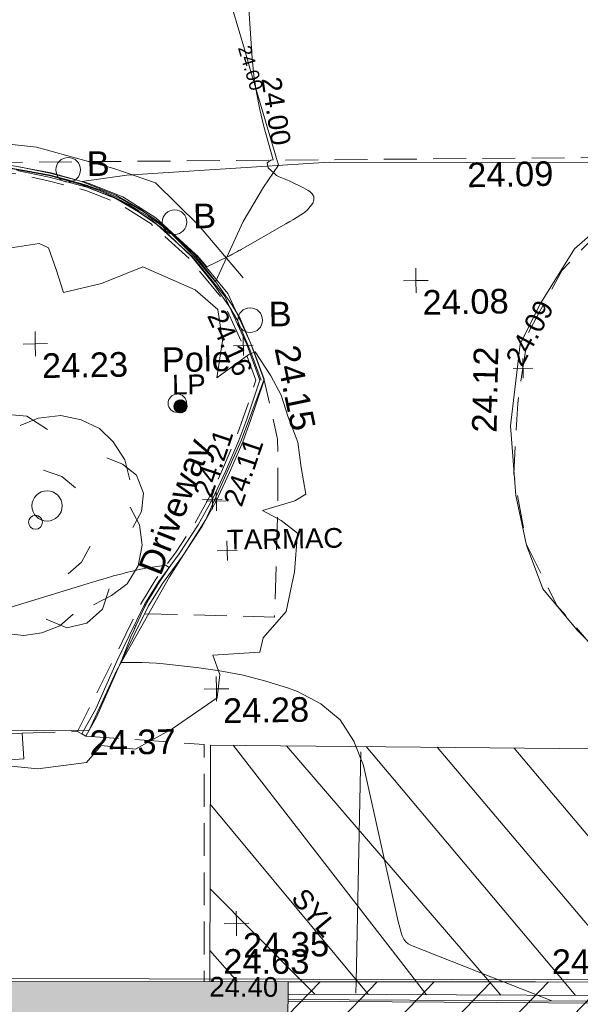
# Model space of a CAD drawing. Header units: millimetres. Extents: x -290717 to 520720, y -88450 to 287762.
# Tile 46 of 256: x -121578 to -113045, y -49527 to -34533. Entities that reach past the tile are written whole.
import ezdxf

# ---------------------------------------------------------------- set-up
doc = ezdxf.new("R2010")
doc.units = ezdxf.units.MM
doc.linetypes.add('IMPORT-DASHED _2_', pattern=[750, 500, -250])
doc.linetypes.add('IMPORT-UG_ELEC_STREET LIGHTING_QLB2 _2_', pattern=[2700, 1500, -300, 0, -250, 150, -300, 0, -200])
for name, color, linetype, lineweight in [('00_TOPO_DRIVE_WAY', 7, 'Continuous', 9), ('00_TOPO_ROAD_EDGE', 7, 'Continuous', 9), ('00_TOPO_SURFACE', 7, 'Continuous', 9), ('A_RHA_Detail', 7, 'Continuous', 9), ('CHANGE_OF_SURFACE', 7, 'IMPORT-DASHED _2_', 9), ('CHANGE_OF_SURFACE_LVL', 7, 'Continuous', 9), ('Text', 7, 'Continuous', 9), ('TEXT_TXT', 7, 'Continuous', 9)]:
    doc.layers.add(name, color=color, linetype=linetype, lineweight=lineweight)
for name, color, linetype, lineweight, true_color in [('00_TOPO_FURN_BOLLARD', 7, 'Continuous', 9, 0x666666), ('00_TOPO_FURN_POLE', 7, 'Continuous', 9, 0x666666), ('00_TOPO_KERB_BOTTOM', 1, 'Continuous', 9, 0xff0000), ('00_TOPO_KERB_TOP', 7, 'Continuous', 9, 0xa500a5), ('00_TOPO_LEVEL_SPOT', 7, 'Continuous', 9, 0x666666), ('00_TOPO_TREE', 7, 'Continuous', 9, 0x666666), ('00_UAV_BUILDING_HATCH', 7, 'Continuous', 9, 0x999999), ('00_UAV_BUILDING_OUTLINE', 5, 'Continuous', 9, 0x0000ff), ('01_DTM_CONTOUR_MNR', 7, 'Continuous', 9, 0xa5a552), ('01_DTM_CONTOUR_MNR_LABELS', 7, 'Continuous', 9, 0xa5a552), ('12333-PUM-2D-U-0001-C01 - Rev2_REVIT IMPORT_dwg', 7, 'Continuous', 9, 0x767676), ('A_RHA_Line', 7, 'Continuous', 9, 0x00a600), ('BENCH', 7, 'Continuous', 9, 0x00a5a5), ('CONTOURS_INDEX', 4, 'Continuous', 9, 0x00ffff), ('CONTOURS_INDEX_LVL', 4, 'Continuous', 9, 0x00ffff), ('CONTOURS_MINOR', 7, 'Continuous', 9, 0x00a5a5), ('EAVE', 3, 'Continuous', 9, 0x00ff00), ('KERB_BOTTOM', 7, 'Continuous', 9, 0x0000a5), ('KERB_BOTTOM_LVL', 7, 'Continuous', 9, 0x0000a5), ('KERB_TOP', 2, 'Continuous', 9, 0xffff00), ('KERB_TOP_LVL', 2, 'Continuous', 9, 0xffff00), ('LAMPPOST', 6, 'Continuous', 9, 0xff00ff), ('LAMPPOST_TXT', 6, 'Continuous', 9, 0xff00ff), ('MARKINGS_DOUBLE_YELLOW', 7, 'Continuous', 9, 0xc0c0c0), ('MARKINGS_YELLOW_LINE', 7, 'Continuous', 9, 0xc0c0c0), ('MARKINGS_YELLOW_LINE_TXT', 7, 'Continuous', 9, 0xc0c0c0), ('TREE', 7, 'Continuous', 9, 0x00a500)]:
    doc.layers.add(name, color=color, linetype=linetype, lineweight=lineweight, true_color=true_color)
doc.styles.add('Arial_3', font='arial.ttf', dxfattribs={"height": 300})
doc.styles.add('Swis721 Lt BT_1', font='swissl.ttf', dxfattribs={"height": 200})
doc.styles.add('Swis721 Lt BT_2', font='swissl.ttf', dxfattribs={"height": 375})

# ---------------------------------------------------------------- blocks, each defined once
blk = doc.blocks.new('12333-PUM-2D-U-0001-C01 - Rev2_REVIT IMPORT_dwg_CONIFEROUS_TREE-2077110-Site Location Plan Existing')
at = {"layer": '00_TOPO_TREE', "color": 254, "true_color": 0xcccccc, "flags": 128}
for points in [[(533778769, 725516288), (533778872, 725516632), (533779113, 725516873), (533779457, 725517011), (533779801, 725516976), (533780111, 725516770)], [(533779698, 725516838), (533779973, 725516942), (533780317, 725516976), (533780627, 725516907), (533780902, 725516770), (533781109, 725516563), (533781281, 725516288), (533781350, 725515978)], [(533778459, 725514877), (533778287, 725515187), (533778218, 725515531), (533778287, 725515909), (533778494, 725516219), (533778769, 725516426), (533779113, 725516529)], [(533781006, 725516322), (533781246, 725516219), (533781453, 725516047), (533781556, 725515772), (533781522, 725515496), (533781384, 725515256)], [(533780042, 725516150), (533780317, 725516047), (533780524, 725515875)], [(533781350, 725515565), (533781487, 725515290), (533781522, 725514980), (533781453, 725514671), (533781281, 725514395), (533781040, 725514223), (533780765, 725514086)], [(533779457, 725514843), (533779251, 725515118), (533779216, 725515428)], [(533779147, 725514120), (533778803, 725514154), (533778528, 725514326), (533778356, 725514602), (533778322, 725514911), (533778425, 725515221)], [(533780730, 725514980), (533780593, 725514739), (533780386, 725514567)], [(533781006, 725514326), (533780902, 725514017), (533780661, 725513810), (533780352, 725513741), (533780042, 725513879)], [(533780455, 725513948), (533780249, 725513776), (533779973, 725513673), (533779698, 725513638), (533779423, 725513673), (533779147, 725513810), (533778941, 725513982), (533778803, 725514223)]]:
    blk.add_lwpolyline(points, dxfattribs=at)
at = {"layer": '00_TOPO_TREE', "color": 254, "true_color": 0xcccccc}
blk.add_circle((533779904, 725515359), 106, dxfattribs=at)
blk = doc.blocks.new('12333-PUM-2D-U-0001-C01 - Rev2_REVIT IMPORT_dwg_MSL_Bollard_2-2077182-Site Location Plan Existing')
at = {"layer": '00_TOPO_FURN_BOLLARD', "color": 254, "true_color": 0xcccccc}
blk.add_circle((0, 0), 62.5, dxfattribs=at)
blk = doc.blocks.new('12333-PUM-2D-U-0001-C01 - Rev2_REVIT IMPORT_dwg_POLE_2-2077184-Site Location Plan Existing')
at = {"layer": '00_TOPO_FURN_POLE', "color": 254, "true_color": 0xcccccc}
blk.add_circle((0, 0), 375, dxfattribs=at)
blk = doc.blocks.new('12333-PUM-2D-U-0001-C01 - Rev2_REVIT IMPORT_dwg_MM-2077200-Site Location Plan Existing')
at = {"layer": '00_TOPO_LEVEL_SPOT', "color": 254, "true_color": 0xcccccc, "flags": 128}
for points in [[(500, 0), (0, 0), (0, 500)], [(0, -500), (0, 0), (-500, 0)]]:
    blk.add_lwpolyline(points, dxfattribs=at)
blk = doc.blocks.new('12333-PUM-2D-U-0001-C01 - Rev2_REVIT IMPORT_dwg_MGS62954_T2_Galway_ITM_3d_Rev1-2077680-Site Location Plan Existing')
at = {"layer": '00_UAV_BUILDING_HATCH', "true_color": 0xcccccc}
h = blk.add_hatch(dxfattribs=at)
h.set_pattern_fill('FP_1', color=254, style=0, pattern_type=2)
h.set_pattern_definition([(45, (0, 0), (-441.94173824, 441.94173824), [])])
h.paths.add_polyline_path([(533799643, 725503973), (533800987, 725503952), (533801021, 725506039), (533799669, 725506078), (533799643, 725503975)])
h.paths.add_polyline_path([(533783564, 725505749), (533785011, 725505739), (533785005, 725506367), (533785200, 725506368), (533785196, 725506136), (533787895, 725506094), (533787899, 725506299), (533788101, 725506294), (533788098, 725506084), (533790774, 725506044), (533790778, 725506259), (533790993, 725506251), (533791006, 725506034), (533793672, 725505973), (533793663, 725506193), (533793875, 725506199), (533793887, 725505962), (533796565, 725505923), (533796574, 725506133), (533796772, 725506145), (533796775, 725505912), (533799452, 725505874), (533799455, 725506079), (533799454, 725506084), (533795629, 725506193), (533795655, 725507240), (533801039, 725507087), (533801054, 725507980), (533783627, 725508297), (533783564, 725505764)])
at = {"layer": '00_TOPO_DRIVE_WAY', "color": 254, "true_color": 0xcccccc, "flags": 128}
blk.add_lwpolyline([(533783421, 725517477), (533783062, 725516558), (533782496, 725515357), (533781927, 725514493), (533781101, 725513088), (533780668, 725512178), (533776623, 725512225)], dxfattribs=at)
at = {"layer": '00_TOPO_KERB_BOTTOM', "color": 254, "true_color": 0xcccccc, "flags": 128}
blk.add_lwpolyline([(533767680, 725521138), (533768379, 725521128), (533770013, 725521100), (533771475, 725521083), (533772877, 725521059), (533774297, 725521022), (533775718, 725521002), (533776652, 725520991), (533777789, 725520967), (533778552, 725520931), (533778951, 725520901), (533779242, 725520865), (533779633, 725520796), (533780235, 725520674), (533780701, 725520533), (533781226, 725520314), (533781579, 725520101), (533781925, 725519851), (533782396, 725519387), (533782714, 725518971), (533782954, 725518612), (533783072, 725518409), (533783257, 725517949), (533783421, 725517477)], dxfattribs=at)
at = {"layer": '00_TOPO_KERB_TOP', "color": 254, "true_color": 0xcccccc, "flags": 128}
blk.add_lwpolyline([(533767698, 725521091), (533768378, 725521080), (533770012, 725521052), (533771474, 725521036), (533772876, 725521011), (533774296, 725520975), (533775718, 725520955), (533776651, 725520944), (533777788, 725520919), (533778550, 725520883), (533778947, 725520854), (533779235, 725520818), (533779624, 725520750), (533780223, 725520628), (533780685, 725520488), (533781204, 725520272), (533781553, 725520061), (533781895, 725519815), (533782360, 725519355), (533782675, 725518943), (533782914, 725518587), (533783030, 725518388), (533783212, 725517933), (533783377, 725517462)], dxfattribs=at)
at = {"layer": '00_TOPO_ROAD_EDGE', "color": 254, "true_color": 0xcccccc, "flags": 128}
blk.add_lwpolyline([(533808102, 725520436), (533805853, 725520422), (533803676, 725520359), (533802063, 725520380), (533798878, 725520506), (533794396, 725520667), (533789653, 725520663), (533786568, 725520724), (533784469, 725520764), (533781388, 725520621), (533780701, 725520533)], dxfattribs=at)
at = {"layer": '00_TOPO_SURFACE', "color": 254, "true_color": 0xcccccc, "flags": 128}
blk.add_lwpolyline([(533788860, 725519950), (533788180, 725519380), (533787640, 725518540), (533787330, 725517940), (533787160, 725516700), (533787220, 725515640), (533787370, 725514880), (533787610, 725514210), (533788120, 725513570), (533788670, 725513010)], dxfattribs=at)
at = {"layer": '00_UAV_BUILDING_OUTLINE', "color": 254, "true_color": 0xcccccc, "flags": 128}
blk.add_lwpolyline([(533783627, 725508297), (533787390, 725508228), (533792389, 725508138), (533797389, 725508047), (533801054, 725507980)], dxfattribs=at)
at = {"layer": '01_DTM_CONTOUR_MNR', "color": 254, "true_color": 0xcccccc, "flags": 128}
blk.add_lwpolyline([(533779622, 725520759), (533780083, 725520670), (533780222, 725520640), (533780506, 725520560), (533780685, 725520501), (533780975, 725520387), (533781206, 725520278), (533781397, 725520179), (533781562, 725520076), (533781698, 725519989), (533781914, 725519834), (533782028, 725519739), (533782380, 725519375), (533782710, 725518970), (533783146, 725519884), (533783464, 725520399), (533783700, 725520730), (533783289, 725522217), (533783209, 725522508), (533782970, 725523370)], dxfattribs=at)
for name, p, xscale, yscale, zscale in [('12333-PUM-2D-U-0001-C01 - Rev2_REVIT IMPORT_dwg_MSL_Bollard_2-2077182-Site Location Plan Existing', (533780495, 725520717), 3, 3, 3), ('12333-PUM-2D-U-0001-C01 - Rev2_REVIT IMPORT_dwg_MSL_Bollard_2-2077182-Site Location Plan Existing', (533782101, 725519893), 3, 3, 3), ('12333-PUM-2D-U-0001-C01 - Rev2_REVIT IMPORT_dwg_MM-2077200-Site Location Plan Existing', (533785759, 725518938), 0.375, 0.375, 0.375), ('12333-PUM-2D-U-0001-C01 - Rev2_REVIT IMPORT_dwg_MSL_Bollard_2-2077182-Site Location Plan Existing', (533783225, 725518379), 3, 3, 3), ('12333-PUM-2D-U-0001-C01 - Rev2_REVIT IMPORT_dwg_MM-2077200-Site Location Plan Existing', (533779949, 725518076), 0.375, 0.375, 0.375), ('12333-PUM-2D-U-0001-C01 - Rev2_REVIT IMPORT_dwg_POLE_2-2077184-Site Location Plan Existing', (533782095, 725517134), 0.375, 0.375, 0.375), ('12333-PUM-2D-U-0001-C01 - Rev2_REVIT IMPORT_dwg_MM-2077200-Site Location Plan Existing', (533782613, 725512773), 0.375, 0.375, 0.375), ('12333-PUM-2D-U-0001-C01 - Rev2_REVIT IMPORT_dwg_MM-2077200-Site Location Plan Existing', (533782855, 725509196), 0.375, 0.375, 0.375)]:
    blk.add_blockref(name, p, dxfattribs=dict(xscale=xscale, yscale=yscale, zscale=zscale))
blk.add_blockref('12333-PUM-2D-U-0001-C01 - Rev2_REVIT IMPORT_dwg_CONIFEROUS_TREE-2077110-Site Location Plan Existing', (0, 0))
at = {"layer": '00_TOPO_DRIVE_WAY', "color": 251, "true_color": 0x666666, "insert": (533781446, 725514636), "char_height": 375, "width": 2436.18, "attachment_point": 1, "rotation": 67.6905, "line_spacing_factor": 1.005062, "style": 'Swis721 Lt BT_2'}
blk.add_mtext('Driveway', dxfattribs=at)
at = {"layer": '00_TOPO_DRIVE_WAY', "color": 251, "true_color": 0x666666, "insert": (533780668, 725512174), "char_height": 375, "width": 1495.9, "attachment_point": 1, "line_spacing_factor": 1.005062, "style": 'Swis721 Lt BT_2'}
blk.add_mtext('24.37', dxfattribs=at)
at = {"layer": '00_TOPO_FURN_BOLLARD', "char_height": 375, "width": 398.91, "attachment_point": 1, "line_spacing_factor": 1.005062, "style": 'Swis721 Lt BT_2'}
for insert in [(533780778, 725520991), (533782384, 725520167), (533783508, 725518653)]:
    blk.add_mtext('B', dxfattribs=dict(at, insert=insert))
at = {"layer": '00_TOPO_FURN_POLE', "insert": (533781870, 725517986), "char_height": 375, "width": 1191.97, "attachment_point": 1, "line_spacing_factor": 1.005062, "style": 'Swis721 Lt BT_2'}
blk.add_mtext('Pole', dxfattribs=at)
at = {"layer": '00_TOPO_KERB_TOP', "color": 251, "true_color": 0x666666, "insert": (533783956, 725518016), "char_height": 375, "width": 1495.9, "attachment_point": 1, "rotation": 280.6913, "line_spacing_factor": 1.005062, "style": 'Swis721 Lt BT_2'}
blk.add_mtext('24.15', dxfattribs=at)
at = {"layer": '00_TOPO_LEVEL_SPOT', "char_height": 375, "width": 1495.9, "attachment_point": 1, "line_spacing_factor": 1.005062, "style": 'Swis721 Lt BT_2'}
for s, insert in [('24.08', (533785854, 725518790)), ('24.23', (533780044, 725517928)), ('24.28', (533782708, 725512626)), ('24.35', (533782950, 725509049))]:
    blk.add_mtext(s, dxfattribs=dict(at, insert=insert))
at = {"layer": '00_TOPO_ROAD_EDGE', "color": 251, "true_color": 0x666666, "insert": (533786568, 725520720), "char_height": 375, "width": 1495.9, "attachment_point": 1, "line_spacing_factor": 1.005062, "style": 'Swis721 Lt BT_2'}
blk.add_mtext('24.09', dxfattribs=at)
at = {"layer": '00_TOPO_SURFACE', "color": 251, "true_color": 0x666666, "insert": (533786570, 725516612), "char_height": 375, "width": 1495.9, "attachment_point": 1, "rotation": 87.717, "line_spacing_factor": 1.005062, "style": 'Swis721 Lt BT_2'}
blk.add_mtext('24.12', dxfattribs=at)
at = {"layer": '00_UAV_BUILDING_OUTLINE', "color": 251, "true_color": 0x666666, "char_height": 375, "width": 1495.9, "attachment_point": 1, "rotation": 358.9593, "line_spacing_factor": 1.005062, "style": 'Swis721 Lt BT_2'}
for s, insert in [('24.63', (533782650, 725508810)), ('24.64', (533787649, 725508719))]:
    blk.add_mtext(s, dxfattribs=dict(at, insert=insert))
at = {"layer": '01_DTM_CONTOUR_MNR_LABELS', "color": 251, "true_color": 0x666666, "insert": (533783396, 725522246), "char_height": 200, "width": 797.8, "attachment_point": 2, "rotation": 285.4786, "line_spacing_factor": 1.005062, "style": 'Swis721 Lt BT_1'}
blk.add_mtext('24.00', dxfattribs=at)
blk = doc.blocks.new('12333-PUM-2D-U-0001-C01 - Rev2_REVIT IMPORT_dwg_SPOT-2077713-Site Location Plan Existing')
at = {"layer": 'Text', "color": 253, "true_color": 0xaaaaaa}
for p, q in [((0, 500), (0, -500)), ((-500, 0), (500, 0))]:
    blk.add_line(p, q, dxfattribs=at)
blk = doc.blocks.new('12333-PUM-2D-U-0001-C01 - Rev2_REVIT IMPORT_dwg_TREE_1-V219-Site Location Plan Existing')
at = {"layer": 'TREE', "color": 9, "true_color": 0xaae1aa, "flags": 128}
blk.add_lwpolyline([(-230.614, 433.535), (-189.325, 457.704), (-140.987, 443.605), (-135.952, 477.845), (-64.451, 491.944), (-6.042, 500), (11.078, 490.937), (25.176, 449.648), (38.268, 405.337), (110.775, 421.45), (190.332, 451.662), (289.023, 406.344), (331.319, 368.077), (339.376, 308.661), (327.291, 238.167), (388.721, 281.47), (400.806, 286.506), (430.01, 240.181), (449.144, 202.92), (461.229, 162.638), (479.355, 113.293), (484.391, 64.955), (492.447, 13.595), (471.299, 1.511), (409.869, -15.609), (445.116, -35.75), (475.327, -59.919), (468.278, -133.434), (451.158, -208.963), (406.848, -258.308), (399.799, -285.498), (310.171, -289.527), (323.263, -326.788), (317.221, -371.098), (230.614, -428.499), (160.121, -465.76), (94.663, -457.704), (66.465, -489.93), (-26.183, -500), (-89.627, -492.951), (-161.128, -473.817), (-190.332, -462.739), (-201.41, -419.436), (-257.805, -431.521), (-283.988, -412.387), (-302.115, -380.161), (-341.39, -379.154), (-334.34, -351.964), (-313.192, -310.675), (-309.164, -272.407), (-372.608, -321.752), (-404.834, -293.555), (-426.989, -242.195), (-438.066, -201.913), (-469.285, -141.49), (-472.306, -97.18), (-485.398, -69.99), (-440.081, -26.687), (-424.975, -2.518), (-466.264, 28.701), (-492.447, 37.764), (-482.377, 93.152), (-472.306, 165.66), (-463.243, 201.913), (-416.918, 201.913), (-403.827, 220.04), (-353.474, 211.984), (-319.235, 235.146), (-289.023, 273.414), (-320.242, 304.632), (-365.559, 314.703), (-339.376, 361.027), (-277.946, 411.38)], close=True, dxfattribs=at)
blk = doc.blocks.new('12333-PUM-2D-U-0001-C01 - Rev2_REVIT IMPORT_dwg_MH_CIR2-2077688-Site Location Plan Existing')
at = {"layer": 'LAMPPOST', "color": 211, "true_color": 0xffaaff}
for p, q in [((-499, -33), (33, 499)), ((-496, 60), (-60, 496)), ((-488, -111), (111, 488)), ((-467, -180), (180, 467)), ((-467, 179), (-179, 467)), ((-438, -241), (241, 438)), ((-403, -296), (296, 403)), ((-362, -345), (345, 362)), ((-315, -388), (388, 315)), ((-263, -425), (425, 263)), ((-204, -456), (456, 204)), ((-138, -480), (480, 138)), ((-64, -496), (496, 64)), ((22, -500), (500, -22)), ((128, -483), (483, -128)), ((305, -396), (396, -305))]:
    blk.add_line(p, q, dxfattribs=at)
at = {"layer": 'LAMPPOST', "color": 211, "true_color": 0xffaaff, "flags": 128}
blk.add_lwpolyline([(475, -154), (500, 0), (475, 154), (404, 293), (293, 404), (154, 475), (0, 500), (-154, 475), (-293, 404), (-404, 293), (-475, 154), (-500, 0), (-475, -154), (-404, -293), (-293, -404), (-154, -475), (0, -500), (154, -475), (293, -404), (404, -293)], close=True, dxfattribs=at)
blk = doc.blocks.new('12333-PUM-2D-U-0001-C01 - Rev2_REVIT IMPORT_dwg_SPOT-2077769-Site Location Plan Existing')
at = {"layer": 'CHANGE_OF_SURFACE_LVL', "color": 253, "true_color": 0xaaaaaa}
for p, q in [((0, 500), (0, -500)), ((-500, 0), (500, 0))]:
    blk.add_line(p, q, dxfattribs=at)
blk = doc.blocks.new('12333-PUM-2D-U-0001-C01 - Rev2_REVIT IMPORT_dwg_SPOT-2077770-Site Location Plan Existing')
at = {"layer": 'KERB_BOTTOM_LVL', "color": 9, "true_color": 0xaaaae1}
for p, q in [((0, 500), (0, -500)), ((-500, 0), (500, 0))]:
    blk.add_line(p, q, dxfattribs=at)
blk = doc.blocks.new('12333-PUM-2D-U-0001-C01 - Rev2_REVIT IMPORT_dwg_SPOT-2077810-Site Location Plan Existing')
at = {"layer": 'KERB_TOP_LVL', "color": 51, "true_color": 0xffffaa}
for p, q in [((0, 500), (0, -500)), ((-500, 0), (500, 0))]:
    blk.add_line(p, q, dxfattribs=at)
blk = doc.blocks.new('12333-PUM-2D-U-0001-C01 - Rev2_REVIT IMPORT_dwg-1620468-Site Location Plan Existing')
at = {"layer": 'BENCH', "color": 254, "true_color": 0xaae1e1, "flags": 128}
blk.add_lwpolyline([(136533, -104199), (138586, -104096), (138566, -103702), (136513, -103804)], close=True, dxfattribs=at)
at = {"layer": 'CHANGE_OF_SURFACE', "color": 253, "true_color": 0xaaaaaa}
blk.add_line((138566, -103702), (139408, -103693), dxfattribs=at)
at = {"layer": 'CHANGE_OF_SURFACE', "color": 253, "true_color": 0xaaaaaa, "flags": 128}
for points in [[(97666, -98436), (97957, -98067), (98176, -97794), (98567, -97428), (99133, -96937), (99549, -96595), (100102, -96163), (100450, -95887), (101065, -95398), (102155, -94556), (102457, -94342), (104545, -94385), (108539, -94469), (113452, -94513), (118692, -94673), (123079, -94754), (127999, -94841), (133904, -94962), (137314, -95022), (138010, -95088), (138622, -95187), (139110, -95298), (139677, -95457), (140183, -95666), (140662, -95984), (141246, -96532), (141712, -97124), (142036, -97862), (142218, -98390), (142014, -98961), (141892, -99280), (141685, -99740), (141476, -100165), (141253, -100548), (140959, -100981), (140643, -101395), (140416, -101748), (140170, -102223), (139981, -102596), (139408, -103693), (139471, -103726)], [(138224, -95004), (150685, -95122), (166990, -95507)], [(149540, -95111), (148245, -95665), (147608, -96092), (146906, -96794), (146370, -97750), (146196, -98814), (146116, -99886), (146290, -100965), (146739, -101899), (147347, -102631), (148079, -103282), (148868, -103702), (149628, -103912), (151055, -103934), (153118, -103898), (154219, -103680), (155392, -102891), (156420, -101718), (156869, -100328), (156797, -99256), (156348, -97547), (155609, -96620), (154436, -95737), (153045, -95177)], [(140461, -101916), (142438, -102001), (142517, -100321), (142532, -99296), (142343, -98391)], [(139533, -103763), (141330, -103925), (141269, -107534)]]:
    blk.add_lwpolyline(points, dxfattribs=at)
at = {"layer": 'CONTOURS_INDEX', "color": 131, "true_color": 0xaaffff, "flags": 128}
blk.add_lwpolyline([(138633, -95116), (138837, -95154), (138886, -95164), (138935, -95174), (138984, -95184), (139034, -95195), (139132, -95218), (139290, -95260), (139360, -95279), (139429, -95298), (139498, -95319), (139567, -95340), (139705, -95382), (139801, -95416), (139849, -95434), (139896, -95452), (139943, -95472), (139990, -95493), (140218, -95600), (140528, -95781), (140548, -95793), (140567, -95805), (140587, -95818), (140606, -95831), (140721, -95912), (140799, -95977), (140837, -96010), (140876, -96043), (140914, -96077), (140952, -96111), (141330, -96457), (141354, -96475), (141498, -96651), (141829, -96498), (141846, -96490), (141862, -96482), (141879, -96474), (141895, -96465), (141961, -96431), (141977, -96422), (141993, -96413), (142010, -96404), (142026, -96395), (142715, -96015), (142773, -95983), (142830, -95951), (142887, -95919), (142945, -95886), (142999, -95849), (143048, -95808), (143091, -95761), (143130, -95709), (143146, -95658), (143147, -95610), (143125, -95568), (143088, -95530), (143062, -95514), (142992, -95474), (142921, -95435), (142848, -95399), (142774, -95365), (142624, -95298), (142605, -95289), (142587, -95277), (142569, -95264), (142553, -95250), (142460, -95158), (142448, -95085), (142501, -95042), (142538, -95041), (142406, -94527), (142348, -94269), (142300, -94010), (142268, -93748), (142247, -93484), (142198, -92501)], dxfattribs=at)
at = {"layer": 'CONTOURS_MINOR', "color": 254, "true_color": 0xaae1e1, "flags": 128}
for points in [[(135045, -102754), (139611, -101439), (139740, -101402), (139869, -101367), (139999, -101333), (140129, -101301), (140189, -101286), (140289, -101263), (140390, -101242), (140492, -101224), (140594, -101209), (140798, -101181), (140824, -101204), (140848, -101221), (140697, -101436), (140524, -101706), (140481, -101781), (140465, -101807), (140328, -102087), (140320, -102105), (140311, -102123), (140303, -102140), (140295, -102158), (140247, -102265), (140088, -102651), (140303, -102654), (140411, -102657), (140518, -102663), (140626, -102673), (140733, -102685), (141235, -102749), (141591, -102807), (141942, -102880), (142288, -102977), (142630, -103090), (142767, -103139), (143118, -103337), (143410, -103585), (143612, -103911), (143754, -104288), (144239, -106672), (144252, -106727), (144265, -106782), (144279, -106836), (144295, -106890), (144318, -106938), (144347, -106981), (144386, -107014), (144433, -107041), (145825, -107617)], [(145825, -107617), (146558, -107921), (148097, -107962), (148222, -107964), (148242, -107964), (148263, -107965), (148284, -107965), (148305, -107965), (152398, -108042), (156188, -108081), (156327, -107808)]]:
    blk.add_lwpolyline(points, dxfattribs=at)
at = {"layer": 'EAVE', "color": 81, "true_color": 0xaaffaa}
blk.add_line((166991, -108002), (134916, -107370), dxfattribs=at)
at = {"layer": 'KERB_BOTTOM', "color": 9, "true_color": 0xaaaae1, "flags": 128}
for points in [[(138644, -95071), (139139, -95184), (139715, -95346), (140239, -95561), (140736, -95891), (141333, -96453), (141814, -97063), (142146, -97819), (142343, -98391), (142124, -99002), (142001, -99326), (141792, -99790), (141580, -100220), (141353, -100611), (141055, -101049), (140739, -101462), (140518, -101807), (140275, -102277), (140085, -102650), (139699, -103481), (139533, -103763)], [(159970, -108142), (158687, -108122), (156187, -108083), (152402, -108037), (148093, -107957), (143472, -107850), (142541, -107828)]]:
    blk.add_lwpolyline(points, dxfattribs=at)
at = {"layer": 'KERB_TOP', "color": 51, "true_color": 0xffffaa, "flags": 128}
for points in [[(138632, -95132), (139124, -95245), (139695, -95405), (140210, -95617), (140697, -95940), (141287, -96495), (141760, -97096), (142088, -97842), (142277, -98390), (142066, -98980), (141943, -99302), (141735, -99764), (141524, -100191), (141300, -100577), (141004, -101013), (140688, -101427), (140464, -101775), (140219, -102248), (140030, -102621), (139693, -103351), (139471, -103726), (139533, -103763)], [(159970, -108169), (156186, -108111), (152401, -108064), (148093, -107984), (142540, -107855)]]:
    blk.add_lwpolyline(points, dxfattribs=at)
at = {"layer": 'MARKINGS_DOUBLE_YELLOW', "color": 254, "true_color": 0xeaeaea, "flags": 128}
blk.add_lwpolyline([(126745, -94406), (133043, -94521), (136864, -94521), (138940, -94785), (140110, -95129), (140741, -95358), (141384, -96012), (142049, -96827)], dxfattribs=at)
at = {"layer": 'MARKINGS_YELLOW_LINE', "color": 254, "true_color": 0xeaeaea}
for p, q in [((141775, -103943), (144499, -107593)), ((142587, -103965), (145611, -107613)), ((143798, -103998), (146750, -107634)), ((144879, -104028), (147835, -107654)), ((143717, -104079), (143583, -107576)), ((146049, -104060), (148320, -106854)), ((143610, -107577), (141410, -104836)), ((141385, -106125), (142764, -107562)), ((141776, -107544), (141366, -107062)), ((142764, -107562), (142951, -107756)), ((143583, -107576), (143576, -107748)), ((143768, -107774), (143610, -107577)), ((144499, -107593), (144648, -107793)), ((145611, -107613), (145781, -107818)), ((146750, -107634), (146920, -107843))]:
    blk.add_line(p, q, dxfattribs=at)
at = {"layer": 'MARKINGS_YELLOW_LINE', "color": 254, "true_color": 0xeaeaea, "flags": 128}
for points in [[(148317, -104122), (144097, -104006), (141427, -103933), (141357, -107536)], [(142543, -107747), (144037, -107780), (148321, -107874), (148321, -107663)]]:
    blk.add_lwpolyline(points, dxfattribs=at)
at = {"layer": 'TREE', "color": 9, "true_color": 0xaae1aa}
blk.add_circle((139005, -100249), 231, dxfattribs=at)
blk.add_blockref('12333-PUM-2D-U-0001-C01 - Rev2_REVIT IMPORT_dwg_MGS62954_T2_Galway_ITM_3d_Rev1-2077680-Site Location Plan Existing', (-533641080, -725615854))
for name, p, xscale, yscale, zscale in [('12333-PUM-2D-U-0001-C01 - Rev2_REVIT IMPORT_dwg_TREE_1-V219-Site Location Plan Existing', (139005, -100249), 8, 8, 8), ('12333-PUM-2D-U-0001-C01 - Rev2_REVIT IMPORT_dwg_SPOT-2077769-Site Location Plan Existing', (142036, -97862), 0.3, 0.3, 0.3), ('12333-PUM-2D-U-0001-C01 - Rev2_REVIT IMPORT_dwg_SPOT-2077769-Site Location Plan Existing', (146283, -98282), 0.3, 0.3, 0.3), ('12333-PUM-2D-U-0001-C01 - Rev2_REVIT IMPORT_dwg_MH_CIR2-2077688-Site Location Plan Existing', (141062, -98769), 0.2, 0.2, 0.2), ('12333-PUM-2D-U-0001-C01 - Rev2_REVIT IMPORT_dwg_SPOT-2077810-Site Location Plan Existing', (141524, -100191), 0.3, 0.3, 0.3), ('12333-PUM-2D-U-0001-C01 - Rev2_REVIT IMPORT_dwg_SPOT-2077770-Site Location Plan Existing', (141580, -100220), 0.3, 0.3, 0.3), ('12333-PUM-2D-U-0001-C01 - Rev2_REVIT IMPORT_dwg_SPOT-2077713-Site Location Plan Existing', (141734, -100977), 0.3, 0.3, 0.3)]:
    blk.add_blockref(name, p, dxfattribs=dict(xscale=xscale, yscale=yscale, zscale=zscale))
at = {"layer": 'CHANGE_OF_SURFACE_LVL', "char_height": 300, "width": 1256.11, "attachment_point": 1, "line_spacing_factor": 0.941778, "style": 'Arial_3'}
for s, insert, rotation in [('24.16', (141760, -97272), 293.6995), ('24.09', (146008, -98128), 60.7247)]:
    blk.add_mtext(s, dxfattribs=dict(at, insert=insert, rotation=rotation))
at = {"layer": 'CONTOURS_INDEX_LVL', "insert": (142676, -93759), "char_height": 300, "width": 1256.11, "attachment_point": 1, "rotation": 277.6934, "line_spacing_factor": 0.941778, "style": 'Arial_3'}
blk.add_mtext('24.00', dxfattribs=at)
at = {"layer": 'KERB_BOTTOM_LVL', "insert": (141683, -100230), "char_height": 300, "width": 1256.11, "attachment_point": 1, "rotation": 70.3049, "line_spacing_factor": 0.941778, "style": 'Arial_3'}
blk.add_mtext('24.11', dxfattribs=at)
at = {"layer": 'KERB_TOP_LVL', "char_height": 300, "width": 1256.11, "attachment_point": 1, "line_spacing_factor": 0.941778, "style": 'Arial_3'}
for s, insert, rotation in [('24.21', (141228, -100085), 70.3049), ('24.40', (141350, -107462), 358.7319)]:
    blk.add_mtext(s, dxfattribs=dict(at, insert=insert, rotation=rotation))
at = {"layer": 'LAMPPOST_TXT', "insert": (140939, -98287), "char_height": 300, "width": 613.36, "attachment_point": 1, "line_spacing_factor": 0.941778, "style": 'Arial_3'}
blk.add_mtext('LP', dxfattribs=at)
at = {"layer": 'MARKINGS_YELLOW_LINE_TXT', "insert": (142835, -106108), "char_height": 300, "width": 940.25, "attachment_point": 1, "rotation": 308.7613, "line_spacing_factor": 0.941778, "style": 'Arial_3'}
blk.add_mtext('SYL', dxfattribs=at)
at = {"layer": 'TEXT_TXT', "insert": (141734, -100662), "char_height": 300, "width": 2108.21, "attachment_point": 1, "line_spacing_factor": 0.941778, "style": 'Arial_3'}
blk.add_mtext('TARMAC', dxfattribs=at)

msp = doc.modelspace()

# ---------------------------------------------------------------- hatches: boundary and pattern name
at = {"layer": 'A_RHA_Detail', "true_color": 0xc0c0c0}
h = msp.add_hatch(color=9, dxfattribs=at)
h.paths.add_polyline_path([(-80881, -68503), (-80401, -68483), (-80401, -62985), (-24475, -63009), (-24456, -50840), (-36623, -50832), (-36623, -44229), (-50959, -44214), (-50959, -42574), (-54564, -42571), (-54566, -45054), (-92409, -45027), (-92412, -49202), (-100062, -49202), (-100052, -64853), (-86121, -64853), (-86092, -62958), (-84861, -62958), (-84855, -68240), (-80871, -68240)])
h.paths.add_polyline_path([(-137239, -68462), (-132720, -68433), (-132847, -62850), (-130455, -62917), (-130498, -61356), (-117581, -61423), (-117492, -49184), (-125137, -49178), (-125134, -45033), (-163007, -45006), (-163007, -44090), (-163124, -44090), (-163123, -42384), (-166564, -42384), (-166565, -44044), (-193158, -44025), (-193195, -62864), (-137270, -62917), (-137254, -65680)])
h.paths.add_polyline_path([(120311, -32334), (120312, -31611), (133451, -31638), (133469, -19718), (121296, -19692), (121320, -8191), (112277, -8172), (112263, -14811), (78286, -14740), (78293, -8167), (76546, -8163), (69356, -8153), (69354, -9157), (68373, -9155), (68373, -13706), (69334, -13708), (69325, -16250), (66623, -16250), (66620, -17995), (65989, -17995), (65985, -19731), (57152, -19712), (57127, -31560), (70278, -31587), (70278, -32272), (78264, -32285), (78267, -31020), (112336, -31091), (112336, -32318), (119781, -32333)])
h.paths.add_polyline_path([(7504, -1791), (15482, -674), (15484, 148), (56188, 206), (56156, 14338), (18017, 14236), (17968, 34313), (21727, 34324), (21709, 40608), (18010, 40608), (17996, 45484), (9770, 45421), (3966, 45443), (3985, 14177), (1023, 14177), (-277, 14191), (-232, 5977), (-226, 194), (1220, 180), (7478, 143), (7489, -674)])
h.paths.add_polyline_path([(77756, 53), (77730, 1700), (94464, 1660), (94606, 17991), (88810, 18015), (88800, 14437), (69414, 14458), (69377, 100), (70761, 92)])
h.paths.add_polyline_path([(61252, 46454), (105775, 46473), (105768, 61853), (92285, 61853), (92309, 65784), (96107, 65768), (96060, 75209), (101085, 75072), (104988, 74765), (108404, 74364), (112009, 73787), (115645, 73050), (116891, 72762), (120209, 71893), (120865, 71704), (124136, 70670), (127436, 69481), (127820, 69395), (128274, 69332), (128732, 69307), (129190, 69320), (129645, 69372), (130095, 69461), (130535, 69588), (130963, 69751), (131376, 69950), (131771, 70182), (132163, 70461), (132496, 70742), (132821, 71065), (133117, 71414), (133384, 71787), (133617, 72179), (133817, 72591), (133983, 73018), (134112, 73458), (134204, 73907), (134258, 74362), (134273, 74820), (134251, 75277), (134190, 75731), (134091, 76179), (133955, 76617), (133783, 77041), (133576, 77450), (133336, 77840), (133064, 78209), (132762, 78554), (132432, 78872), (132077, 79161), (131698, 79420), (131300, 79646), (131094, 79746), (132146, 83110), (122788, 86283), (121604, 82800), (117096, 83871), (116842, 83526), (116121, 91222), (110238, 91274), (110194, 90435), (104988, 90486), (104973, 94310), (103746, 94310), (103840, 122852), (96365, 122932), (96350, 123952), (104556, 123902), (104607, 120249), (125503, 120134), (125662, 137657), (114480, 137699), (114382, 129150), (104644, 129188), (104578, 126217), (101184, 126159), (101265, 135959), (89967, 135989), (89928, 125824), (93631, 125841), (93581, 122932), (88697, 122905), (88679, 95739), (86378, 95739), (86378, 96178), (83280, 96201), (83274, 95736), (70170, 95733), (70166, 96272), (66675, 96257), (66655, 95756), (65785, 95756), (65888, 117471), (53473, 117488), (53434, 98570), (40649, 98570), (40610, 94406), (38854, 94410), (38849, 89464), (40612, 89518), (40665, 86258), (38372, 86306), (38370, 76901), (50938, 76944), (50923, 74599), (56485, 74589), (56485, 75195), (92465, 75233), (92646, 71767), (89811, 69363), (85313, 69361), (85313, 66907), (75210, 66903), (75210, 63816), (70819, 63816), (70819, 64253), (69457, 64253), (69456, 66902), (61303, 66899), (61305, 63970), (70500, 63970), (70500, 61853), (61246, 61849), (61252, 46455)])
h.paths.add_polyline_path([(-17153, 48569), (-17153, 60770), (-29363, 60775), (-29363, 67399), (-43507, 67405), (-43489, 69093), (-45766, 69109), (-45794, 67405), (-47272, 67404), (-47272, 66455), (-86005, 66469), (-86007, 60522), (-92663, 60522), (-92667, 50184), (-79752, 50180), (-79752, 48591), (-17158, 48569)])
h.paths.add_polyline_path([(-201056, 48629), (-138378, 48635), (-138378, 50133), (-125468, 50134), (-125469, 60566), (-132187, 60566), (-132187, 66533), (-170643, 66806), (-170643, 67739), (-200340, 67489), (-200349, 60828), (-201058, 60828), (-201057, 51102)])
h.paths.add_polyline_path([(-240052, 54769), (-239444, 54811), (-239187, 54842), (-238765, 54941), (-238382, 55122), (-237990, 55355), (-237269, 55936), (-237030, 56229), (-236793, 56569), (-236555, 57004), (-236433, 57267), (-236300, 57753), (-236251, 58017), (-236236, 58516), (-236233, 58988), (-236214, 59823), (-236364, 59821), (-236634, 60698), (-236392, 61432), (-236225, 61435), (-236202, 62638), (-232564, 62639), (-232564, 63049), (-232732, 63049), (-232860, 63458), (-232732, 63914), (-232561, 63914), (-232522, 70598), (-240629, 70599), (-240630, 72351), (-246413, 72347), (-246413, 70616), (-254450, 70619), (-254455, 70754), (-254470, 73192), (-263883, 73268), (-263902, 68261), (-263715, 68260), (-263553, 67820), (-263719, 67392), (-263914, 67392), (-263957, 58634), (-260181, 58611), (-260192, 56354), (-257185, 56339), (-257213, 57093), (-257339, 57093), (-257471, 57532), (-257339, 58062), (-257203, 58064), (-257174, 58599), (-256478, 58575), (-256478, 58789), (-256013, 58912), (-255397, 58781), (-255397, 58596), (-243810, 58586), (-243805, 58352), (-243741, 57885), (-243619, 57422), (-243424, 56944), (-243247, 56608), (-243003, 56250), (-242732, 55933), (-242372, 55603), (-242141, 55425), (-241805, 55217), (-241529, 55077), (-241101, 54917), (-240836, 54841), (-240453, 54789), (-240203, 54777)])
h.paths.add_polyline_path([(40277, 59895), (40329, 69197), (36589, 69218), (36619, 74674), (32264, 74687), (32233, 69156), (11917, 69270), (11967, 78219), (29088, 78123), (29143, 88141), (15719, 88216), (15733, 90590), (4594, 90652), (4525, 78265), (10097, 78234), (10077, 74773), (4548, 74804), (4466, 60107), (19126, 60025), (19140, 62528), (31739, 62457), (31725, 59943), (38370, 59906)])
h.paths.add_polyline_path([(-246083, 72334), (-246083, 72334), (-246208, 72334)])
h.paths.add_polyline_path([(-114575, 112178), (-114575, 112178), (-114707, 115802)])
h.paths.add_polyline_path([(-154700, 101760), (-114382, 101776), (-114382, 106927), (-113756, 106927), (-113758, 111847), (-114432, 111847), (-114432, 112178), (-114575, 112178), (-114579, 121707), (-123057, 121707), (-123069, 156453), (-119381, 156454), (-119381, 160166), (-115501, 160167), (-115503, 166207), (-132412, 166600), (-132412, 166666), (-135275, 166665), (-135275, 166628), (-135911, 166628), (-135911, 166352), (-152521, 166346), (-152518, 159143), (-150699, 159118), (-150756, 122561), (-151059, 122561), (-151061, 121302), (-154138, 121373), (-154138, 121865), (-154704, 121867), (-154689, 119352), (-154746, 119352), (-154746, 118722), (-160794, 118749), (-160794, 119411), (-163852, 119422), (-163855, 118762), (-167569, 118779), (-166635, 124395), (-166844, 124471), (-167569, 124708), (-168028, 124841), (-168631, 124991), (-169238, 125117), (-169850, 125220), (-170466, 125298), (-171089, 125352), (-171704, 125381), (-172325, 125386), (-172782, 125375), (-173402, 125337), (-174019, 125276), (-174634, 125190), (-175245, 125081), (-176047, 124896), (-176665, 124725), (-177045, 124609), (-177632, 124405), (-176665, 118819), (-177559, 118822), (-177662, 125263), (-176365, 126543), (-159462, 126320), (-157058, 128609), (-157061, 136153), (-158639, 137740), (-159352, 137740), (-161634, 140201), (-168728, 140257), (-171035, 137943), (-174184, 137943), (-176460, 140292), (-177342, 140292), (-177342, 140358), (-183429, 140356), (-185922, 137917), (-185922, 131757), (-186907, 131757), (-187725, 130810), (-187724, 127376), (-186481, 126305), (-186479, 122327), (-185176, 121059), (-180304, 121059), (-180304, 118802), (-193555, 118802), (-193555, 133118), (-192594, 133118), (-192594, 134201), (-192225, 134201), (-192226, 136615), (-192595, 136615), (-192595, 137734), (-193589, 137734), (-193589, 147475), (-193163, 147493), (-192607, 147551), (-192360, 147590), (-192200, 147617), (-191883, 147683), (-191569, 147762), (-191020, 147932), (-190951, 147956), (-190648, 148071), (-190350, 148198), (-190057, 148336), (-189770, 148486), (-189375, 148717), (-189133, 148873), (-188868, 149059), (-188610, 149255), (-188355, 149465), (-188080, 149714), (-187885, 149902), (-187538, 150274), (-187446, 150378), (-187241, 150629), (-187046, 150888), (-186862, 151154), (-186546, 151670), (-186524, 151707), (-163675, 151670), (-163688, 148134), (-157304, 148136), (-157304, 155760), (-157557, 155765), (-157556, 166678), (-187009, 166700), (-187013, 162054), (-188707, 162045), (-188706, 155022), (-188738, 154651), (-188799, 154283), (-188857, 154035), (-188966, 153679), (-189103, 153333), (-189266, 152998), (-189455, 152677), (-189645, 152421), (-189917, 152104), (-190213, 151809), (-190531, 151539), (-190869, 151294), (-191225, 151076), (-191598, 150887), (-192093, 150683), (-192485, 150570), (-192904, 150482), (-193187, 150441), (-193594, 150407), (-193595, 151460), (-205369, 151455), (-205354, 113350), (-207187, 113349), (-207184, 105991), (-205313, 105991), (-205311, 101770), (-175489, 101781), (-175489, 110890), (-154703, 110898), (-154701, 103310)])
h.paths.add_polyline_path([(193736, 113048), (208865, 114991), (208976, 114127), (216448, 115086), (216039, 118272), (232649, 120405), (233426, 114352), (240632, 115278), (239855, 121330), (256407, 123456), (257092, 118089), (264572, 119041), (261878, 138525), (259179, 138222), (259197, 137439), (254686, 136897), (255413, 131315), (240853, 129522), (239771, 137919), (240650, 138010), (240062, 142777), (239166, 142685), (237631, 151018), (266173, 154561), (271297, 142612), (276532, 144861), (274942, 148528), (302075, 160135), (300216, 164320), (301528, 164907), (300405, 167478), (299017, 166946), (295627, 174519), (294333, 177537), (287289, 174519), (289428, 169661), (272957, 162557), (271943, 164897), (267016, 162764), (268502, 159357), (265200, 157946), (226856, 153147), (227510, 148852), (228281, 141179), (227302, 141050), (227895, 136433), (228749, 136524), (229602, 128024), (217691, 126494), (217642, 126874), (215139, 126553), (215195, 126113), (215016, 126090), (214841, 127450), (192259, 124549), (193486, 114991)])
h.paths.add_polyline_path([(-78076, 117606), (-78076, 117610), (-78070, 129486), (-74723, 129478), (-74723, 125436), (-48016, 125380), (-47997, 135873), (-61198, 135902), (-74715, 135924), (-74724, 131865), (-78070, 131873), (-78063, 149550), (-58292, 149542), (-58292, 148946), (-37708, 148938), (-37708, 159740), (-44148, 159743), (-44148, 162961), (-49830, 162961), (-49831, 160632), (-78494, 160644), (-78494, 161615), (-78739, 161615), (-78692, 168188), (-90845, 168127), (-90963, 152687), (-89065, 152686), (-89080, 117610), (-78375, 117606)])
h.paths.add_polyline_path([(69255, 129236), (69260, 136168), (86068, 136131), (86009, 164703), (58790, 164724), (58790, 170119), (54460, 170122), (54457, 166153), (47042, 166159), (47041, 164669), (39173, 164675), (39173, 164079), (17015, 164095), (17002, 147267), (12660, 147267), (12654, 139138), (17031, 139135), (17025, 129935), (39191, 129919), (39191, 129258), (69014, 129236)])
h.paths.add_polyline_path([(39266, 139468), (33051, 139484), (33088, 153428), (39278, 153412), (39278, 152830), (43058, 152820), (43025, 140093), (39267, 140093)])
h.paths.add_polyline_path([(1980, 189123), (18699, 189180), (18678, 195254), (24349, 195273), (24335, 199551), (28830, 199566), (28798, 208816), (24335, 208806), (24334, 209113), (16812, 209088), (16807, 208844), (6772, 208809), (6797, 201489), (-8471, 201437), (-8471, 200429), (-11856, 200418), (-11824, 190892), (-7615, 190905), (-7615, 190171), (-4609, 190169), (-4608, 190917), (1973, 190939), (1977, 189837)])
h.paths.add_polyline_path([(-20506, 190640), (-20122, 206347), (-41550, 207015), (-41462, 210450), (-31391, 210152), (-31079, 223863), (-44305, 224231), (-44491, 211866), (-47510, 211943), (-47723, 203659), (-47076, 203635), (-47175, 199532), (-46801, 199520), (-46874, 195479), (-44600, 195425), (-44686, 192243), (-38074, 192136), (-38104, 191127), (-21538, 190669)])
h.paths.add_polyline_path([(16801, 195962), (9657, 196015), (9644, 199514), (11632, 199486), (11632, 203322), (16807, 203391), (16801, 195984)])
h.paths.add_polyline_path([(122085, 200536), (122088, 206386), (125211, 206386), (125211, 206646), (126203, 206646), (126203, 207041), (130401, 206979), (130444, 209883), (126203, 209946), (126203, 214624), (127365, 214624), (127365, 225380), (126160, 225380), (126207, 241475), (119483, 241496), (119479, 246182), (109944, 246175), (109953, 233033), (115001, 233033), (115000, 208653), (112026, 208653), (112024, 200539), (122025, 200536)])
h.paths.add_polyline_path([(30087, 200987), (38031, 201029), (38031, 202923), (38110, 202923), (38067, 208828), (38013, 208828), (38012, 209013), (30045, 208970), (30061, 205986)])
h.paths.add_polyline_path([(195986, 205662), (202897, 206052), (202677, 209946), (195766, 209555)])
h.paths.add_polyline_path([(-91652, 206393), (-79454, 206433), (-79629, 238246), (-68904, 238215), (-68919, 246314), (-68757, 246313), (-68755, 246639), (-79620, 246651), (-79607, 247344), (-82155, 247318), (-82155, 247488), (-91641, 247473), (-91639, 246846), (-131470, 246641), (-131470, 250160), (-142857, 250177), (-142864, 246220), (-165119, 246272), (-165040, 253908), (-178677, 253930), (-178700, 238177), (-138599, 238209), (-138548, 206628), (-126647, 206572), (-126667, 234826), (-124963, 234826), (-124969, 234688), (-91596, 234664), (-91651, 207156)])
h.paths.add_polyline_path([(142124, 209114), (152768, 209127), (152745, 227013), (142101, 226999), (142122, 210583)])
h.paths.add_polyline_path([(168999, 209275), (169027, 226860), (161687, 226877), (161648, 209291), (168847, 209275)])
h.paths.add_polyline_path([(49761, 218477), (49794, 223316), (41274, 223363), (41274, 223291), (32187, 223352), (32202, 225553), (20082, 225635), (20035, 218708), (31566, 218630), (31566, 218599), (49547, 218478)])
h.paths.add_polyline_path([(162362, 234154), (162367, 241590), (135261, 241631), (135249, 234198), (160249, 234157)])
h.paths.add_polyline_path([(176459, 246710), (176516, 252173), (168884, 252253), (168935, 257069), (164355, 257117), (164296, 251512), (164417, 251511), (164368, 246837), (172300, 246753)])

# ---------------------------------------------------------------- linework, layer by layer
at = {"layer": 'A_RHA_Line', "color": 7}
for p, q in [((-117492, -49184), (-125137, -49178)), ((-117581, -61423), (-117492, -49184))]:
    msp.add_line(p, q, dxfattribs=at)

# ---------------------------------------------------------------- block references
at = {"layer": '12333-PUM-2D-U-0001-C01 - Rev2_REVIT IMPORT_dwg', "color": 254, "linetype": 'IMPORT-UG_ELEC_STREET LIGHTING_QLB2 _2_', "true_color": 0xffd4d4, "rotation": 0.9999999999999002}
msp.add_blockref('12333-PUM-2D-U-0001-C01 - Rev2_REVIT IMPORT_dwg-1620468-Site Location Plan Existing', (-261895, 55870), dxfattribs=at)

doc.saveas('drawing.dxf')
